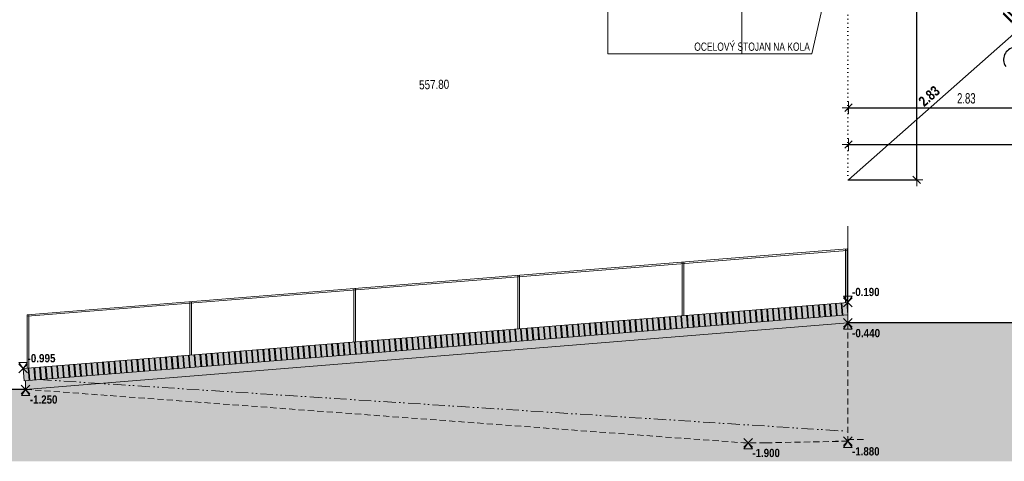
# Model space of a CAD drawing. Header units: millimetres. Extents: x -28796 to 31312, y -74786 to -35761.
# Tile 11 of 60: x -11500 to 500, y -70242 to -64864. Entities that reach past the tile are written whole.
import ezdxf

# ---------------------------------------------------------------- set-up
doc = ezdxf.new("R2010")
doc.units = ezdxf.units.MM
doc.header["$XCLIPFRAME"] = 2
doc.header["$PDMODE"] = 65
for name, pattern in [('Cerchovana_1', [250, 150, -50, 0, -50]), ('JIS_02_1.2', [115, 75, -40]), ('JIS_08_37_1', [50, 0, -50]), ('JIS_09_15', [300, 150, -50, 0, -50, 0, -50])]:
    doc.linetypes.add(name, pattern=pattern)
for name, color, linetype, lineweight in [('XR$4$ZPEVNĚNÉ PLOCHY_1', 7, 'Continuous', 25), ('XR$5$ŘEZ VSTUPNÍ PODESTOU_1', 7, 'Continuous', 25), ('XR$8$KOTY_1', 7, 'Continuous', 25), ('XR$9$VÝŠKY - ZAMĚŘENÍ_1', 7, 'Continuous', 25)]:
    doc.layers.add(name, color=color, linetype=linetype, lineweight=lineweight)
doc.styles.add('ARIALNARROW', font='ARIALN.TTF')
doc.dimstyles.new('DIMSTYLE_5', dxfattribs={"dimtxt": 125, "dimasz": 150, "dimexe": 0, "dimexo": 0, "dimgap": 62.5, "dimtad": 2, "dimlfac": 0.001, "dimrnd": 0.01, "dimzin": 4, "dimdsep": 46, "dimtxsty": 'ARIALNARROW', "dimblk1": 'ALL_ML_STRICH', "dimblk2": 'ALL_ML_STRICH', "dimsah": 1, "dimcen": 0, "dimclrd": 6, "dimclre": 6, "dimclrt": 6, "dimadec": 0, "dimazin": 0, "dimtfac": 1, "dimtdec": 0, "dimtix": 1, "dimtmove": 2, "dimatfit": 3, "dimfxl": 0, "dimtzin": 0, "dimlwd": 0, "dimlwe": 18, "dimarcsym": 0})
picture_1 = doc.add_image_def('image3.bmp', size_in_pixel=(463, 400))

# ---------------------------------------------------------------- blocks, each defined once
blk = doc.blocks.new('COMPLEX_ELEVATIONDIM_0')
at = {"layer": 'XR$5$ŘEZ VSTUPNÍ PODESTOU_1', "color": 6, "linetype": 'Continuous', "lineweight": 13}
for p, q in [((-1461, -68359), (-1355, -68253)), ((-1461, -68253), (-1355, -68359)), ((-1355, -68231), (-1460, -68231)), ((-1460, -68231), (-1408, -68306)), ((-1408, -68306), (-1355, -68231)), ((-1408, -68306), (-1408, -68306)), ((-1408, -68306), (-1408, -68306)), ((-1408, -68306), (-1408, -68306)), ((-1408, -68306), (-1408, -68306)), ((-1461, -68610), (-1355, -68504)), ((-1461, -68504), (-1355, -68610)), ((-1460, -68632), (-1408, -68557)), ((-1355, -68632), (-1460, -68632)), ((-1408, -68557), (-1355, -68632)), ((-1408, -68557), (-1408, -68557)), ((-1408, -68557), (-1408, -68557)), ((-1408, -68557), (-1408, -68557)), ((-1408, -68557), (-1408, -68557)), ((-11405, -69038), (-11510, -69038)), ((-11510, -69038), (-11457, -69113)), ((-11510, -69165), (-11404, -69060)), ((-11510, -69060), (-11404, -69165)), ((-11457, -69113), (-11405, -69038)), ((-11457, -69113), (-11457, -69113)), ((-11457, -69113), (-11457, -69113)), ((-11457, -69113), (-11457, -69113)), ((-11457, -69113), (-11457, -69113)), ((-11481, -69419), (-11375, -69313)), ((-11481, -69313), (-11375, -69419)), ((-11480, -69441), (-11428, -69366)), ((-11375, -69441), (-11480, -69441)), ((-11428, -69366), (-11375, -69441)), ((-11428, -69366), (-11428, -69366)), ((-11428, -69366), (-11428, -69366)), ((-11428, -69366), (-11428, -69366)), ((-11428, -69366), (-11428, -69366)), ((-1461, -70050), (-1355, -69944)), ((-1461, -69944), (-1355, -70050)), ((-2676, -70070), (-2570, -69964)), ((-2676, -69964), (-2570, -70070)), ((-2675, -70092), (-2623, -70017)), ((-2623, -70017), (-2570, -70092)), ((-2623, -70017), (-2623, -70017)), ((-2623, -70017), (-2623, -70017)), ((-2623, -70017), (-2623, -70017)), ((-2623, -70017), (-2623, -70017)), ((-1460, -70072), (-1408, -69997)), ((-1355, -70072), (-1460, -70072)), ((-1408, -69997), (-1355, -70072)), ((-1408, -69997), (-1408, -69997)), ((-1408, -69997), (-1408, -69997)), ((-1408, -69997), (-1408, -69997)), ((-1408, -69997), (-1408, -69997)), ((-2570, -70092), (-2675, -70092))]:
    blk.add_line(p, q, dxfattribs=at)
at = {"layer": 'XR$5$ŘEZ VSTUPNÍ PODESTOU_1', "color": 6, "linetype": 'Continuous', "lineweight": 18, "char_height": 100, "attachment_point": 7, "style": 'ARIALNARROW'}
for s, insert, width in [('\\W1.03;\\fArial Narrow|i0|b1|c0|p0;-0.190', (-1355, -68231), 392.67), ('\\W1.05;\\fArial Narrow|i0|b1|c0|p0;-0.440', (-1355, -68732), 393.65), ('\\W1.05;\\fArial Narrow|i0|b1|c0|p0;-0.995', (-11405, -69038), 393.65), ('\\W1.03;\\fArial Narrow|i0|b1|c0|p0;-1.250', (-11375, -69541), 392.67), ('\\W1.03;\\fArial Narrow|i0|b1|c0|p0;-1.880', (-1355, -70172), 392.67), ('\\W1.03;\\fArial Narrow|i0|b1|c0|p0;-1.900', (-2570, -70192), 392.67)]:
    blk.add_mtext(s, dxfattribs=dict(at, insert=insert, width=width))
blk = doc.blocks.new('ALL_ML_STRICH')
at = {"color": 0, "linetype": 'ByBlock', "lineweight": -2}
for p, q in [((-1, 0), (0.5, 0)), ((-0.3, -0.3), (0.3, 0.3)), ((0, -0.5), (0, 0.5))]:
    blk.add_line(p, q, dxfattribs=at)
blk = doc.blocks.new('*D382')
at = {"layer": 'DEFPOINTS', "color": 6, "linetype": 'Continuous', "lineweight": 18}
for p in [(-1408, -59847), (-1400, -66815), (-568, -66815)]:
    blk.add_point(p, dxfattribs=at)
at = {"layer": 'XR$8$KOTY_1', "color": 6, "linetype": 'Continuous', "lineweight": -2}
for p, q in [((-568, -59847), (-568, -59847)), ((-568, -66815), (-568, -59847)), ((-1409, -66815), (-568, -66815))]:
    blk.add_line(p, q, dxfattribs=at)
at = {"layer": 'XR$8$KOTY_1', "color": 6, "linetype": 'Continuous', "lineweight": 18, "xscale": 150, "yscale": 150, "zscale": 150}
for p, rotation in [((-568, -59847), 90), ((-568, -66815), 270)]:
    blk.add_blockref('ALL_ML_STRICH', p, dxfattribs=dict(at, rotation=rotation))
at = {"layer": 'XR$8$KOTY_1', "color": 6, "linetype": 'Continuous', "lineweight": 18, "insert": (-680, -63309), "char_height": 125, "width": 405.71, "attachment_point": 5, "rotation": 90, "style": 'ARIALNARROW'}
blk.add_mtext('\\W0.81;\\A1;{6.97}', dxfattribs=at)
blk = doc.blocks.new('*D384')
at = {"layer": 'DEFPOINTS', "color": 6, "linetype": 'Continuous', "lineweight": 18}
for p in [(-1400, -66385), (-1400, -66815), (6154, -66905)]:
    blk.add_point(p, dxfattribs=at)
at = {"layer": 'XR$8$KOTY_1', "color": 6, "linetype": 'Continuous', "lineweight": -2}
for p, q in [((-1400, -66385), (-1400, -66385)), ((-1400, -66385), (6154, -66385)), ((6154, -66559), (6154, -66385))]:
    blk.add_line(p, q, dxfattribs=at)
at = {"layer": 'XR$8$KOTY_1', "color": 6, "linetype": 'Continuous', "lineweight": 18, "xscale": 150, "yscale": 150, "zscale": 150, "rotation": 180}
blk.add_blockref('ALL_ML_STRICH', (-1400, -66385), dxfattribs=at)
at = {"layer": 'XR$8$KOTY_1', "color": 6, "linetype": 'Continuous', "lineweight": 18, "xscale": 150, "yscale": 150, "zscale": 150}
blk.add_blockref('ALL_ML_STRICH', (6154, -66385), dxfattribs=at)
at = {"layer": 'XR$8$KOTY_1', "color": 6, "linetype": 'Continuous', "lineweight": 18, "insert": (2399, -66272), "char_height": 125, "width": 405.71, "attachment_point": 5, "style": 'ARIALNARROW'}
blk.add_mtext('\\W0.81;\\A1;{7.55}', dxfattribs=at)
blk = doc.blocks.new('*D402')
at = {"layer": 'DEFPOINTS', "color": 6, "linetype": 'Continuous', "lineweight": 18}
for p in [(-1400, -65935), (-1400, -66815), (1429, -66892)]:
    blk.add_point(p, dxfattribs=at)
at = {"layer": 'XR$8$KOTY_1', "color": 6, "linetype": 'Continuous', "lineweight": -2}
for p, q in [((-1400, -65990), (-1400, -65935)), ((-1400, -65935), (1429, -65935)), ((1429, -66278), (1429, -65935))]:
    blk.add_line(p, q, dxfattribs=at)
at = {"layer": 'XR$8$KOTY_1', "color": 6, "linetype": 'Continuous', "lineweight": 18, "xscale": 150, "yscale": 150, "zscale": 150, "rotation": 180}
blk.add_blockref('ALL_ML_STRICH', (-1400, -65935), dxfattribs=at)
at = {"layer": 'XR$8$KOTY_1', "color": 6, "linetype": 'Continuous', "lineweight": 18, "xscale": 150, "yscale": 150, "zscale": 150}
blk.add_blockref('ALL_ML_STRICH', (1429, -65935), dxfattribs=at)
at = {"layer": 'XR$8$KOTY_1', "color": 6, "linetype": 'Continuous', "lineweight": 18, "insert": (37, -65822), "char_height": 125, "width": 405.71, "attachment_point": 5, "style": 'ARIALNARROW'}
blk.add_mtext('\\W0.81;\\A1;{2.83}', dxfattribs=at)

msp = doc.modelspace()

# ---------------------------------------------------------------- hatches: boundary and pattern name
at = {"layer": 'XR$5$ŘEZ VSTUPNÍ PODESTOU_1', "linetype": 'Continuous', "lineweight": 13}
for color, points in [(33, [(-11445.13, -69262.056), (-1407.849, -68456.92), (-1407.849, -68306.438), (-11457.124, -69112.536)]), (250, [(-18117.849, -69524.898), (-14764.683, -69425.67), (-11425.447, -69425.67), (-1405.447, -68616.92), (1152.658, -68616.92), (6472.658, -68526.92), (8557.151, -68526.92), (8557.151, -68466.92), (6472.151, -68466.92), (1152.151, -68556.92), (-1407.849, -68556.92), (-11427.849, -69365.67), (-14765.616, -69365.67), (-18117.849, -69464.869)]), (253, [(-11427.849, -69260.67), (-11427.849, -69365.67), (-1407.849, -68556.92), (-1407.849, -68456.92)])]:
    msp.add_hatch(color=color, dxfattribs=at).paths.add_polyline_path(points)
msp.add_hatch(color=9, dxfattribs=at).paths.add_polyline_path([(1152.658, -68616.92), (-1407.849, -68616.92), (-1407.849, -68617.113), (-11425.447, -69425.67), (-14764.683, -69425.67), (-18117.849, -69524.898), (-18117.849, -70241.995), (8557.151, -70241.995), (8557.151, -68526.92), (6472.658, -68526.92)], flags=0)

# ---------------------------------------------------------------- linework, layer by layer
at = {"layer": 'XR$4$ZPEVNĚNÉ PLOCHY_1', "color": 7, "linetype": 'Continuous', "lineweight": 13}
for radius in [2820.307, 2830.307]:
    msp.add_arc((-1400.052, -66815.261), radius, 358.4440841, 82.019605, dxfattribs=at)
at = {"layer": 'XR$4$ZPEVNĚNÉ PLOCHY_1', "color": 204, "linetype": 'Cerchovana_1', "lineweight": 50}
msp.add_arc((-1400.052, -66815.261), 2770.307, 357.4099228, 47.9812911, dxfattribs=at)
at = {"layer": 'XR$5$ŘEZ VSTUPNÍ PODESTOU_1', "color": 7, "linetype": 'Continuous', "lineweight": 13}
for p, q in [((-1407.849, -68556.92), (-1407.849, -67377.744)), ((-1407.849, -68306.438), (-11457.124, -69112.536)), ((-1407.849, -68456.92), (-11445.13, -69262.056)), ((-1407.849, -68556.92), (-11427.849, -69365.67)), ((-11445.13, -69262.056), (-11457.124, -69112.536)), ((-11427.849, -69260.67), (-11427.849, -69365.67))]:
    msp.add_line(p, q, dxfattribs=at)
at = {"layer": 'XR$5$ŘEZ VSTUPNÍ PODESTOU_1', "color": 5, "linetype": 'Continuous', "lineweight": 13}
for p, q in [((-1413.792, -67654.505), (-11407.849, -68456.174)), ((-1413.792, -67674.57), (-11406.25, -68476.11)), ((-1433.792, -68308.519), (-1433.792, -67656.11)), ((-1413.792, -68308.519), (-1413.792, -67654.505)), ((-3427.849, -67816.062), (-3427.849, -68467.626)), ((-3407.849, -68467.626), (-3407.849, -67814.458)), ((-5427.849, -67976.491), (-5427.849, -68628.055)), ((-5407.849, -68628.055), (-5407.849, -67974.887)), ((-7427.849, -68136.92), (-7427.849, -68788.485)), ((-7407.849, -68788.485), (-7407.849, -68135.316)), ((-9427.849, -68297.35), (-9427.849, -68948.914)), ((-9407.849, -68948.914), (-9407.849, -68295.745)), ((-11407.849, -68456.174), (-11407.849, -69107.739)), ((-11387.849, -69107.739), (-11387.849, -68454.57))]:
    msp.add_line(p, q, dxfattribs=at)
at = {"layer": 'XR$5$ŘEZ VSTUPNÍ PODESTOU_1', "color": 250, "linetype": 'Continuous', "lineweight": 13}
for p, q in [((-2523.786, -68546.434), (-2535.779, -68396.914)), ((-2513.818, -68545.634), (-2525.811, -68396.115)), ((-2454.01, -68540.837), (-2466.003, -68391.317)), ((-2444.042, -68540.037), (-2456.035, -68390.518)), ((-2384.234, -68535.24), (-2396.228, -68385.72)), ((-2374.266, -68534.44), (-2386.26, -68384.921)), ((-2314.458, -68529.643), (-2326.452, -68380.123)), ((-2304.49, -68528.843), (-2316.484, -68379.323)), ((-2244.682, -68524.046), (-2256.676, -68374.526)), ((-2234.714, -68523.246), (-2246.708, -68373.726)), ((-2174.906, -68518.449), (-2186.9, -68368.929)), ((-2164.938, -68517.649), (-2176.932, -68368.129)), ((-2105.13, -68512.852), (-2117.124, -68363.332)), ((-2095.162, -68512.052), (-2107.156, -68362.532)), ((-2035.354, -68507.255), (-2047.348, -68357.735)), ((-2025.387, -68506.455), (-2037.38, -68356.935)), ((-1965.579, -68501.658), (-1977.572, -68352.138)), ((-1955.611, -68500.858), (-1967.604, -68351.338)), ((-1895.803, -68496.061), (-1907.796, -68346.541)), ((-1885.835, -68495.261), (-1897.828, -68345.741)), ((-1826.027, -68490.464), (-1838.021, -68340.944)), ((-1816.059, -68489.664), (-1828.053, -68340.144)), ((-1756.251, -68484.866), (-1768.245, -68335.347)), ((-1746.283, -68484.067), (-1758.277, -68334.547)), ((-1686.475, -68479.269), (-1698.469, -68329.75)), ((-1676.507, -68478.47), (-1688.501, -68328.95)), ((-1616.699, -68473.672), (-1628.693, -68324.153)), ((-1606.731, -68472.873), (-1618.725, -68323.353)), ((-1546.923, -68468.075), (-1558.917, -68318.556)), ((-1536.955, -68467.276), (-1548.949, -68317.756)), ((-1477.147, -68462.478), (-1489.141, -68312.959)), ((-1467.179, -68461.679), (-1479.173, -68312.159)), ((-1407.372, -68456.881), (-1419.365, -68307.362)), ((-4048.887, -68668.769), (-4060.881, -68519.25)), ((-3989.079, -68663.972), (-4001.073, -68514.452)), ((-3979.111, -68663.172), (-3991.105, -68513.653)), ((-3919.303, -68658.375), (-3931.297, -68508.855)), ((-3909.335, -68657.575), (-3921.329, -68508.055)), ((-3849.527, -68652.778), (-3861.521, -68503.258)), ((-3839.559, -68651.978), (-3851.553, -68502.458)), ((-3779.751, -68647.181), (-3791.745, -68497.661)), ((-3769.783, -68646.381), (-3781.777, -68496.861)), ((-3709.976, -68641.584), (-3721.969, -68492.064)), ((-3700.008, -68640.784), (-3712.001, -68491.264)), ((-3640.2, -68635.987), (-3652.193, -68486.467)), ((-3630.232, -68635.187), (-3642.225, -68485.667)), ((-3570.424, -68630.39), (-3582.417, -68480.87)), ((-3560.456, -68629.59), (-3572.449, -68480.07)), ((-3500.648, -68624.793), (-3512.642, -68475.273)), ((-3490.68, -68623.993), (-3502.674, -68474.473)), ((-3430.872, -68619.195), (-3442.866, -68469.676)), ((-3420.904, -68618.396), (-3432.898, -68468.876)), ((-3361.096, -68613.598), (-3373.09, -68464.079)), ((-3351.128, -68612.799), (-3363.122, -68463.279)), ((-3291.32, -68608.001), (-3303.314, -68458.482)), ((-3281.352, -68607.202), (-3293.346, -68457.682)), ((-3221.544, -68602.404), (-3233.538, -68452.885)), ((-3211.576, -68601.605), (-3223.57, -68452.085)), ((-3151.769, -68596.807), (-3163.762, -68447.288)), ((-3141.801, -68596.008), (-3153.794, -68446.488)), ((-3081.993, -68591.21), (-3093.986, -68441.691)), ((-3072.025, -68590.411), (-3084.018, -68440.891)), ((-3012.217, -68585.613), (-3024.21, -68436.093)), ((-3002.249, -68584.814), (-3014.242, -68435.294)), ((-2942.441, -68580.016), (-2954.435, -68430.496)), ((-2932.473, -68579.217), (-2944.467, -68429.697)), ((-2872.665, -68574.419), (-2884.659, -68424.899)), ((-2862.697, -68573.62), (-2874.691, -68424.1)), ((-2802.889, -68568.822), (-2814.883, -68419.302)), ((-2792.921, -68568.023), (-2804.915, -68418.503)), ((-2733.113, -68563.225), (-2745.107, -68413.705)), ((-2723.145, -68562.425), (-2735.139, -68412.906)), ((-2663.337, -68557.628), (-2675.331, -68408.108)), ((-2653.369, -68556.828), (-2665.363, -68407.309)), ((-2593.562, -68552.031), (-2605.555, -68402.511)), ((-2583.594, -68551.231), (-2595.587, -68401.712)), ((-5524.148, -68787.107), (-5536.142, -68637.587)), ((-5514.18, -68786.307), (-5526.174, -68636.787)), ((-5454.373, -68781.51), (-5466.366, -68631.99)), ((-5444.405, -68780.71), (-5456.398, -68631.19)), ((-5384.597, -68775.913), (-5396.59, -68626.393)), ((-5374.629, -68775.113), (-5386.622, -68625.593)), ((-5314.821, -68770.316), (-5326.814, -68620.796)), ((-5304.853, -68769.516), (-5316.846, -68619.996)), ((-5245.045, -68764.719), (-5257.039, -68615.199)), ((-5235.077, -68763.919), (-5247.071, -68614.399)), ((-5175.269, -68759.122), (-5187.263, -68609.602)), ((-5165.301, -68758.322), (-5177.295, -68608.802)), ((-5105.493, -68753.524), (-5117.487, -68604.005)), ((-5095.525, -68752.725), (-5107.519, -68603.205)), ((-5035.717, -68747.927), (-5047.711, -68598.408)), ((-5025.749, -68747.128), (-5037.743, -68597.608)), ((-4965.941, -68742.33), (-4977.935, -68592.811)), ((-4955.973, -68741.531), (-4967.967, -68592.011)), ((-4896.165, -68736.733), (-4908.159, -68587.214)), ((-4886.198, -68735.934), (-4898.191, -68586.414)), ((-4826.39, -68731.136), (-4838.383, -68581.617)), ((-4816.422, -68730.337), (-4828.415, -68580.817)), ((-4756.614, -68725.539), (-4768.607, -68576.02)), ((-4746.646, -68724.74), (-4758.639, -68575.22)), ((-4686.838, -68719.942), (-4698.832, -68570.423)), ((-4676.87, -68719.143), (-4688.864, -68569.623)), ((-4617.062, -68714.345), (-4629.056, -68564.825)), ((-4607.094, -68713.546), (-4619.088, -68564.026)), ((-4547.286, -68708.748), (-4559.28, -68559.228)), ((-4537.318, -68707.949), (-4549.312, -68558.429)), ((-4477.51, -68703.151), (-4489.504, -68553.631)), ((-4467.542, -68702.352), (-4479.536, -68552.832)), ((-4407.734, -68697.554), (-4419.728, -68548.034)), ((-4397.766, -68696.754), (-4409.76, -68547.235)), ((-4337.958, -68691.957), (-4349.952, -68542.437)), ((-4327.99, -68691.157), (-4339.984, -68541.638)), ((-4268.183, -68686.36), (-4280.176, -68536.84)), ((-4258.215, -68685.56), (-4270.208, -68536.041)), ((-4198.407, -68680.763), (-4210.4, -68531.243)), ((-4188.439, -68679.963), (-4200.432, -68530.444)), ((-4128.631, -68675.166), (-4140.624, -68525.646)), ((-4118.663, -68674.366), (-4130.657, -68524.847)), ((-4058.855, -68669.569), (-4070.849, -68520.049)), ((-7049.25, -68909.442), (-7061.243, -68759.922)), ((-6989.442, -68904.645), (-7001.435, -68755.125)), ((-6979.474, -68903.845), (-6991.467, -68754.325)), ((-6919.666, -68899.048), (-6931.66, -68749.528)), ((-6909.698, -68898.248), (-6921.692, -68748.728)), ((-6849.89, -68893.451), (-6861.884, -68743.931)), ((-6839.922, -68892.651), (-6851.916, -68743.131)), ((-6780.114, -68887.854), (-6792.108, -68738.334)), ((-6770.146, -68887.054), (-6782.14, -68737.534)), ((-6710.338, -68882.256), (-6722.332, -68732.737)), ((-6700.37, -68881.457), (-6712.364, -68731.937)), ((-6640.562, -68876.659), (-6652.556, -68727.14)), ((-6630.594, -68875.86), (-6642.588, -68726.34)), ((-6570.787, -68871.062), (-6582.78, -68721.543)), ((-6560.819, -68870.263), (-6572.812, -68720.743)), ((-6501.011, -68865.465), (-6513.004, -68715.946)), ((-6491.043, -68864.666), (-6503.036, -68715.146)), ((-6431.235, -68859.868), (-6443.228, -68710.349)), ((-6421.267, -68859.069), (-6433.26, -68709.549)), ((-6361.459, -68854.271), (-6373.453, -68704.752)), ((-6351.491, -68853.472), (-6363.485, -68703.952)), ((-6291.683, -68848.674), (-6303.677, -68699.154)), ((-6281.715, -68847.875), (-6293.709, -68698.355)), ((-6221.907, -68843.077), (-6233.901, -68693.557)), ((-6211.939, -68842.278), (-6223.933, -68692.758)), ((-6152.131, -68837.48), (-6164.125, -68687.96)), ((-6142.163, -68836.681), (-6154.157, -68687.161)), ((-6082.355, -68831.883), (-6094.349, -68682.363)), ((-6072.387, -68831.084), (-6084.381, -68681.564)), ((-6012.58, -68826.286), (-6024.573, -68676.766)), ((-6002.612, -68825.486), (-6014.605, -68675.967)), ((-5942.804, -68820.689), (-5954.797, -68671.169)), ((-5932.836, -68819.889), (-5944.829, -68670.37)), ((-5873.028, -68815.092), (-5885.021, -68665.572)), ((-5863.06, -68814.292), (-5875.053, -68664.773)), ((-5803.252, -68809.495), (-5815.246, -68659.975)), ((-5793.284, -68808.695), (-5805.278, -68659.176)), ((-5733.476, -68803.898), (-5745.47, -68654.378)), ((-5723.508, -68803.098), (-5735.502, -68653.579)), ((-5663.7, -68798.301), (-5675.694, -68648.781)), ((-5653.732, -68797.501), (-5665.726, -68647.982)), ((-5593.924, -68792.704), (-5605.918, -68643.184)), ((-5583.956, -68791.904), (-5595.95, -68642.384)), ((-8524.511, -69027.78), (-8536.505, -68878.26)), ((-8514.543, -69026.98), (-8526.537, -68877.46)), ((-8454.735, -69022.183), (-8466.729, -68872.663)), ((-8444.767, -69021.383), (-8456.761, -68871.863)), ((-8384.959, -69016.585), (-8396.953, -68867.066)), ((-8374.991, -69015.786), (-8386.985, -68866.266)), ((-8315.183, -69010.988), (-8327.177, -68861.469)), ((-8305.216, -69010.189), (-8317.209, -68860.669)), ((-8245.408, -69005.391), (-8257.401, -68855.872)), ((-8235.44, -69004.592), (-8247.433, -68855.072)), ((-8175.632, -68999.794), (-8187.625, -68850.275)), ((-8165.664, -68998.995), (-8177.657, -68849.475)), ((-8105.856, -68994.197), (-8117.85, -68844.678)), ((-8095.888, -68993.398), (-8107.882, -68843.878)), ((-8036.08, -68988.6), (-8048.074, -68839.081)), ((-8026.112, -68987.801), (-8038.106, -68838.281)), ((-7966.304, -68983.003), (-7978.298, -68833.483)), ((-7956.336, -68982.204), (-7968.33, -68832.684)), ((-7896.528, -68977.406), (-7908.522, -68827.886)), ((-7886.56, -68976.607), (-7898.554, -68827.087)), ((-7826.752, -68971.809), (-7838.746, -68822.289)), ((-7816.784, -68971.01), (-7828.778, -68821.49)), ((-7756.976, -68966.212), (-7768.97, -68816.692)), ((-7747.008, -68965.413), (-7759.002, -68815.893)), ((-7687.201, -68960.615), (-7699.194, -68811.095)), ((-7677.233, -68959.815), (-7689.226, -68810.296)), ((-7617.425, -68955.018), (-7629.418, -68805.498)), ((-7607.457, -68954.218), (-7619.45, -68804.699)), ((-7547.649, -68949.421), (-7559.643, -68799.901)), ((-7537.681, -68948.621), (-7549.675, -68799.102)), ((-7477.873, -68943.824), (-7489.867, -68794.304)), ((-7467.905, -68943.024), (-7479.899, -68793.505)), ((-7408.097, -68938.227), (-7420.091, -68788.707)), ((-7398.129, -68937.427), (-7410.123, -68787.908)), ((-7338.321, -68932.63), (-7350.315, -68783.11)), ((-7328.353, -68931.83), (-7340.347, -68782.311)), ((-7268.545, -68927.033), (-7280.539, -68777.513)), ((-7258.577, -68926.233), (-7270.571, -68776.713)), ((-7198.769, -68921.436), (-7210.763, -68771.916)), ((-7188.801, -68920.636), (-7200.795, -68771.116)), ((-7128.994, -68915.839), (-7140.987, -68766.319)), ((-7119.026, -68915.039), (-7131.019, -68765.519)), ((-7059.218, -68910.242), (-7071.211, -68760.722)), ((-9989.805, -69145.317), (-10001.798, -68995.798)), ((-9979.837, -69144.518), (-9991.83, -68994.998)), ((-9920.029, -69139.72), (-9932.022, -68990.201)), ((-9910.061, -69138.921), (-9922.054, -68989.401)), ((-9850.253, -69134.123), (-9862.246, -68984.604)), ((-9840.285, -69133.324), (-9852.278, -68983.804)), ((-9780.477, -69128.526), (-9792.471, -68979.007)), ((-9770.509, -69127.727), (-9782.503, -68978.207)), ((-9710.701, -69122.929), (-9722.695, -68973.41)), ((-9700.733, -69122.13), (-9712.727, -68972.61)), ((-9640.925, -69117.332), (-9652.919, -68967.812)), ((-9630.957, -69116.533), (-9642.951, -68967.013)), ((-9571.149, -69111.735), (-9583.143, -68962.215)), ((-9561.181, -69110.936), (-9573.175, -68961.416)), ((-9501.373, -69106.138), (-9513.367, -68956.618)), ((-9491.405, -69105.339), (-9503.399, -68955.819)), ((-9431.598, -69100.541), (-9443.591, -68951.021)), ((-9421.63, -69099.742), (-9433.623, -68950.222)), ((-9361.822, -69094.944), (-9373.815, -68945.424)), ((-9351.854, -69094.144), (-9363.847, -68944.625)), ((-9292.046, -69089.347), (-9304.039, -68939.827)), ((-9282.078, -69088.547), (-9294.071, -68939.028)), ((-9222.27, -69083.75), (-9234.264, -68934.23)), ((-9212.302, -69082.95), (-9224.296, -68933.431)), ((-9152.494, -69078.153), (-9164.488, -68928.633)), ((-9142.526, -69077.353), (-9154.52, -68927.834)), ((-9082.718, -69072.556), (-9094.712, -68923.036)), ((-9072.75, -69071.756), (-9084.744, -68922.237)), ((-9012.942, -69066.959), (-9024.936, -68917.439)), ((-9002.974, -69066.159), (-9014.968, -68916.64)), ((-8943.166, -69061.362), (-8955.16, -68911.842)), ((-8933.198, -69060.562), (-8945.192, -68911.042)), ((-8873.391, -69055.765), (-8885.384, -68906.245)), ((-8863.423, -69054.965), (-8875.416, -68905.445)), ((-8803.615, -69050.168), (-8815.608, -68900.648)), ((-8793.647, -69049.368), (-8805.64, -68899.848)), ((-8733.839, -69044.571), (-8745.832, -68895.051)), ((-8723.871, -69043.771), (-8735.864, -68894.251)), ((-8664.063, -69038.974), (-8676.057, -68889.454)), ((-8654.095, -69038.174), (-8666.089, -68888.654)), ((-8594.287, -69033.377), (-8606.281, -68883.857)), ((-8584.319, -69032.577), (-8596.313, -68883.057)), ((-11385.322, -69257.258), (-11397.316, -69107.739)), ((-11375.354, -69256.459), (-11387.348, -69106.939)), ((-11315.546, -69251.661), (-11327.54, -69102.142)), ((-11305.578, -69250.862), (-11317.572, -69101.342)), ((-11245.77, -69246.064), (-11257.764, -69096.544)), ((-11235.802, -69245.265), (-11247.796, -69095.745)), ((-11175.994, -69240.467), (-11187.988, -69090.947)), ((-11166.027, -69239.668), (-11178.02, -69090.148)), ((-11106.219, -69234.87), (-11118.212, -69085.35)), ((-11096.251, -69234.071), (-11108.244, -69084.551)), ((-11036.443, -69229.273), (-11048.436, -69079.753)), ((-11026.475, -69228.473), (-11038.468, -69078.954)), ((-10966.667, -69223.676), (-10978.661, -69074.156)), ((-10956.699, -69222.876), (-10968.693, -69073.357)), ((-10896.891, -69218.079), (-10908.885, -69068.559)), ((-10886.923, -69217.279), (-10898.917, -69067.76)), ((-10827.115, -69212.482), (-10839.109, -69062.962)), ((-10817.147, -69211.682), (-10829.141, -69062.163)), ((-10757.339, -69206.885), (-10769.333, -69057.365)), ((-10747.371, -69206.085), (-10759.365, -69056.566)), ((-10687.563, -69201.288), (-10699.557, -69051.768)), ((-10677.595, -69200.488), (-10689.589, -69050.969)), ((-10617.787, -69195.691), (-10629.781, -69046.171)), ((-10607.819, -69194.891), (-10619.813, -69045.372)), ((-10548.012, -69190.094), (-10560.005, -69040.574)), ((-10538.044, -69189.294), (-10550.037, -69039.774)), ((-10478.236, -69184.497), (-10490.229, -69034.977)), ((-10468.268, -69183.697), (-10480.261, -69034.177)), ((-10408.46, -69178.9), (-10420.453, -69029.38)), ((-10398.492, -69178.1), (-10410.486, -69028.58)), ((-10338.684, -69173.303), (-10350.678, -69023.783)), ((-10328.716, -69172.503), (-10340.71, -69022.983)), ((-10268.908, -69167.706), (-10280.902, -69018.186)), ((-10258.94, -69166.906), (-10270.934, -69017.386)), ((-10199.132, -69162.109), (-10211.126, -69012.589)), ((-10189.164, -69161.309), (-10201.158, -69011.789)), ((-10129.356, -69156.512), (-10141.35, -69006.992)), ((-10119.388, -69155.712), (-10131.382, -69006.192)), ((-10059.58, -69150.914), (-10071.574, -69001.395)), ((-10049.612, -69150.115), (-10061.606, -69000.595))]:
    msp.add_line(p, q, dxfattribs=at)
at = {"layer": 'XR$5$ŘEZ VSTUPNÍ PODESTOU_1', "color": 7, "linetype": 'Continuous', "lineweight": 25}
for p, q in [((1152.151, -68556.92), (-1407.849, -68556.92)), ((1152.151, -68556.92), (-1407.849, -68556.92)), ((-11427.849, -69365.67), (-14765.616, -69365.67))]:
    msp.add_line(p, q, dxfattribs=at)
at = {"layer": 'XR$5$ŘEZ VSTUPNÍ PODESTOU_1', "color": 7, "linetype": 'JIS_02_1.2', "lineweight": 13}
for p, q in [((-1407.849, -68556.92), (-1407.849, -69996.92)), ((-11427.849, -69365.67), (-2677.849, -70016.92)), ((-2527.849, -70016.92), (-2677.849, -70016.92)), ((-2407.849, -70016.92), (-2527.849, -70016.92)), ((-1407.849, -69996.92), (-2407.849, -70016.92)), ((-1407.849, -69996.92), (-1558.888, -69996.92)), ((-1407.849, -69976.92), (-1207.849, -69976.92))]:
    msp.add_line(p, q, dxfattribs=at)
at = {"layer": 'XR$5$ŘEZ VSTUPNÍ PODESTOU_1', "color": 92, "linetype": 'JIS_09_15', "lineweight": 13}
msp.add_line((-11260.623, -69246.92), (-1407.849, -69876.92), dxfattribs=at)
at = {"layer": 'XR$8$KOTY_1', "color": 6, "linetype": 'JIS_08_37_1', "lineweight": 13}
msp.add_line((-1407.849, -59846.677), (-1407.849, -66815.261), dxfattribs=at)
at = {"layer": 'XR$8$KOTY_1', "color": 6, "linetype": 'Continuous', "lineweight": 13}
for p, q in [((-1845.521, -65280.067), (-777.523, -60576.677)), ((-1400.052, -66815.261), (720.675, -64940.92)), ((-3278.855, -65280.067), (-1845.521, -65280.067))]:
    msp.add_line(p, q, dxfattribs=at)
at = {"layer": 'XR$8$KOTY_1', "color": 7, "linetype": 'Continuous', "lineweight": 25}
msp.add_arc((636.727, -65348.232), 145.833, 35.4657822, 215.4657822, dxfattribs=at)

# ---------------------------------------------------------------- block references
at = {"layer": 'XR$5$ŘEZ VSTUPNÍ PODESTOU_1', "color": 6, "linetype": 'Continuous', "lineweight": 13}
msp.add_blockref('COMPLEX_ELEVATIONDIM_0', (0, 0), dxfattribs=at)

# ---------------------------------------------------------------- texts
at = {"layer": 'XR$8$KOTY_1', "color": 6, "linetype": 'Continuous', "lineweight": 18, "insert": (-3278.855, -65243.4), "char_height": 100, "width": 1458.41957, "attachment_point": 7, "style": 'ARIALNARROW'}
msp.add_mtext('\\W0.90;OCELOVÝ STOJAN NA KOLA', dxfattribs=at)
at = {"layer": 'XR$8$KOTY_1', "color": 6, "linetype": 'Continuous', "lineweight": 13, "insert": (-475.204, -65931.132), "char_height": 125, "width": 334.25707, "attachment_point": 7, "rotation": 41.4708937, "style": 'ARIALNARROW'}
msp.add_mtext('\\W0.97;\\fArial Narrow|i0|b1|c0|p0;2.83', dxfattribs=at)
at = {"layer": 'XR$9$VÝŠKY - ZAMĚŘENÍ_1', "color": 3, "linetype": 'Continuous', "lineweight": 25, "insert": (-6448.939, -65653.655), "char_height": 110, "width": 418.77193, "attachment_point": 5, "rotation": 1.3937829, "style": 'ARIALNARROW'}
msp.add_mtext('\\W0.95;557.80', dxfattribs=at)

# ---------------------------------------------------------------- dimensions: what is measured, and where the dimension line sits
at = {"layer": 'XR$8$KOTY_1', "color": 6, "linetype": 'Continuous', "lineweight": 18}
dim = msp.add_linear_dim(base=(-567.663, -59846.677), p1=(-1409.18, -66815.261), p2=(-567.663, -59846.677), angle=90, dimstyle='DIMSTYLE_5', override={"dimpost": '<>', "dimclrd": 6, "dimclre": 6, "dimclrt": 6, "dimlwd": 0, "dimlwe": 18}, dxfattribs=at)
dim.commit()
dim.dimension.update_dxf_attribs({"geometry": '*D382', "text_midpoint": (-680.163, -63308.969), "dimtype": 160})
for base, p1, p2, picture, middle in [((1429.212, -65934.768), (-1400.052, -65989.96), (1429.212, -66277.699), '*D402', (36.58, -65822.268)), ((6154.193, -66384.768), (-1400.052, -66384.768), (6154.193, -66558.813), '*D384', (2399.07, -66272.268))]:
    dim = msp.add_linear_dim(base=base, p1=p1, p2=p2, dimstyle='DIMSTYLE_5', override={"dimpost": '<>', "dimclrd": 6, "dimclre": 6, "dimclrt": 6, "dimlwd": 0, "dimlwe": 18}, dxfattribs=at)
    dim.commit()
    dim.dimension.update_dxf_attribs({"geometry": picture, "text_midpoint": middle, "dimtype": 160})

# ---------------------------------------------------------------- pictures from other files: only their frames are drawn
at = {"layer": 'XR$8$KOTY_1', "color": 7, "linetype": 'Continuous', "lineweight": 13}
image = msp.add_image(picture_1, insert=(-4332.319, -65280.067), size_in_units=(1633.464, 1411.2), dxfattribs=at)
image.set_boundary_path([(462.5, 399.5), (462.5, -0.5), (-0.5, -0.5), (-0.5, 399.5), (462.5, 399.5)])

doc.saveas('drawing.dxf')
